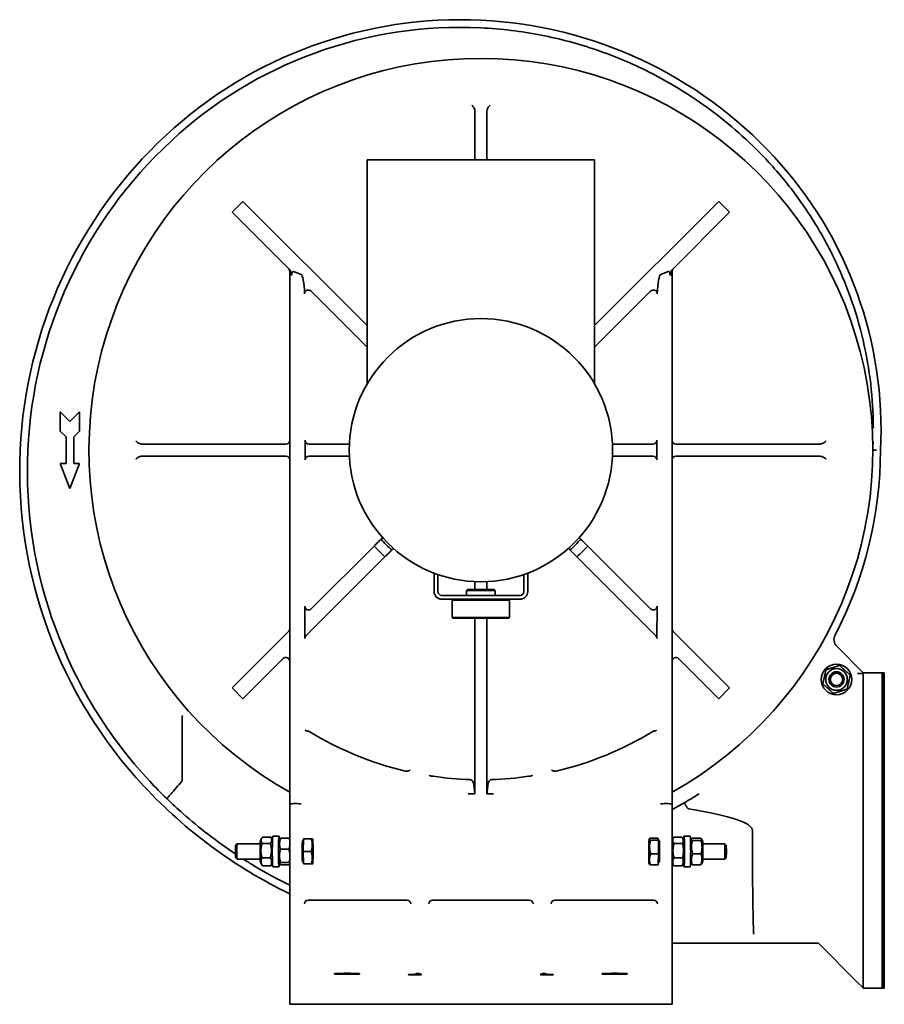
# Model space of a CAD drawing. Header units: millimetres. Extents: x 194 to 646, y 39 to 555.
import ezdxf

# ---------------------------------------------------------------- set-up
doc = ezdxf.new("R2010")
doc.units = ezdxf.units.MM
doc.header["$LTSCALE"] = 2
doc.layers.add('Krawędzie widoczne(ISO)', color=7, linetype='Continuous', lineweight=35, true_color=0x262659)

msp = doc.modelspace()

# ---------------------------------------------------------------- linework, layer by layer
at = {"layer": 'Krawędzie widoczne(ISO)'}
for p, q in [((432, 481.37), (432, 506.21)), ((438.24, 506.21), (438.24, 481.37)), ((375.64, 481.37), (494.6, 481.37)), ((375.64, 364.04), (375.64, 481.37)), ((494.6, 364.04), (494.6, 481.37)), ((305.01, 453.82), (310.67, 459.48)), ((375.64, 394.51), (310.67, 459.48)), ((559.57, 459.48), (494.6, 394.51)), ((559.57, 459.48), (565.23, 453.82)), ((305.01, 453.82), (334.94, 423.9)), ((535.31, 423.9), (565.23, 453.82)), ((335.12, 422.89), (335.12, 144.18)), ((337.12, 422.93), (341.08, 421.35)), ((533.12, 422.93), (529.16, 421.35)), ((535.12, 144.18), (535.12, 422.89)), ((346.35, 412.49), (375.64, 383.2)), ((494.6, 383.2), (523.9, 412.49)), ((215.12, 349.37), (220.12, 344.37)), ((215.12, 339.37), (215.12, 349.37)), ((220.12, 344.37), (225.12, 349.37)), ((225.12, 349.37), (225.12, 339.37)), ((218.12, 336.37), (215.12, 339.37)), ((218.12, 322.37), (218.12, 336.37)), ((225.12, 339.37), (222.12, 336.37)), ((222.12, 336.37), (222.12, 322.37)), ((258.28, 332.49), (333.12, 332.49)), ((343.15, 334.51), (343.15, 324.23)), ((345.14, 332.49), (366.34, 332.49)), ((503.9, 332.49), (525.11, 332.49)), ((527.1, 324.23), (527.1, 334.51)), ((537.12, 332.49), (611.96, 332.49)), ((333.12, 326.25), (258.28, 326.25)), ((366.34, 326.25), (345.14, 326.25)), ((525.11, 326.25), (503.9, 326.25)), ((611.96, 326.25), (537.12, 326.25)), ((642.12, 329.32), (640.12, 329.37)), ((215.12, 322.37), (218.12, 322.37)), ((220.12, 309.37), (215.12, 322.37)), ((225.12, 322.37), (220.12, 309.37)), ((222.12, 322.37), (225.12, 322.37)), ((382.88, 282.78), (383.69, 283.6)), ((486.55, 283.6), (487.37, 282.78)), ((379.28, 279.18), (346.4, 246.31)), ((523.84, 246.31), (490.97, 279.18)), ((343.61, 232.2), (384.93, 273.53)), ((389.35, 277.94), (388.53, 277.13)), ((481.71, 277.13), (480.9, 277.94)), ((485.31, 273.53), (526.64, 232.2)), ((410.62, 265.03), (410.62, 255.37)), ((412.62, 264.3), (412.62, 255.37)), ((457.62, 264.3), (457.62, 255.37)), ((459.62, 255.37), (459.62, 265.03)), ((432, 256.37), (432, 260.59)), ((438.24, 260.59), (438.24, 256.37)), ((455.62, 253.37), (414.62, 253.37)), ((428.12, 256.37), (427.62, 255.87)), ((442.62, 255.87), (427.62, 255.87)), ((427.62, 253.37), (427.62, 255.87)), ((428.12, 256.37), (442.12, 256.37)), ((442.12, 256.37), (442.62, 255.87)), ((442.62, 253.37), (442.62, 255.87)), ((342.99, 247.72), (343.02, 230.79)), ((414.62, 251.37), (455.62, 251.37)), ((420.62, 251.37), (420.12, 250.87)), ((450.12, 250.87), (420.12, 250.87)), ((420.12, 241.87), (420.12, 250.87)), ((449.62, 251.37), (450.12, 250.87)), ((450.12, 241.87), (450.12, 250.87)), ((527.22, 230.79), (527.25, 247.72)), ((420.12, 241.87), (450.12, 241.87)), ((420.62, 241.37), (420.12, 241.87)), ((449.62, 241.37), (420.62, 241.37)), ((432, 149.45), (432, 241.37)), ((438.24, 241.37), (438.24, 149.45)), ((449.62, 241.37), (450.12, 241.87)), ((334.54, 234.44), (305.01, 204.92)), ((565.23, 204.92), (535.71, 234.44)), ((621.26, 226.74), (635.12, 212.87)), ((310.67, 199.26), (331.71, 220.3)), ((538.54, 220.3), (559.57, 199.26)), ((635.12, 212.57), (632.12, 212.57)), ((635.12, 212.87), (635.12, 212.57)), ((635.12, 212.87), (645.02, 212.87)), ((635.12, 212.26), (635.12, 48.48)), ((645.02, 47.87), (645.02, 212.87)), ((645.12, 212.77), (645.02, 212.87)), ((645.12, 47.87), (645.12, 212.87)), ((646.12, 212.87), (645.12, 212.87)), ((646.12, 47.87), (646.12, 212.87)), ((310.67, 199.26), (305.01, 204.92)), ((565.23, 204.92), (559.57, 199.26)), ((278.92, 190.04), (278.92, 190.05)), ((278.92, 190.04), (278.92, 156.57)), ((337.12, 144.37), (339.19, 144.37)), ((339.19, 144.37), (339.19, 144.37)), ((531.05, 144.37), (531.05, 144.37)), ((531.05, 144.37), (533.12, 144.37)), ((335.12, 144.18), (335.12, 64.9)), ((535.12, 64.9), (535.12, 144.18)), ((319.77, 125.01), (320.57, 126.4)), ((320.87, 126.86), (325.23, 126.86)), ((326.09, 125.35), (325.25, 126.82)), ((326.28, 127.37), (329.48, 127.37)), ((329.46, 125.01), (330.04, 126.02)), ((330.45, 126.38), (334.81, 126.38)), ((342.27, 125.07), (341.82, 125.07)), ((342.16, 119.39), (342.29, 125.88)), ((342.29, 125.88), (346.41, 125.88)), ((347.13, 125.86), (347.12, 125.87)), ((523.11, 125.86), (523.2, 126.02)), ((527.73, 126.38), (523.61, 126.38)), ((527.99, 125.21), (523.87, 125.21)), ((527.73, 126.38), (527.99, 125.21)), ((527.99, 125.21), (528.08, 118.2)), ((527.99, 125.07), (528.42, 125.07)), ((535.12, 125.48), (535.92, 126.86)), ((535.92, 126.86), (540.27, 126.86)), ((541.37, 125.01), (540.56, 126.42)), ((541.36, 127.37), (544.56, 127.37)), ((544.74, 125.35), (545.13, 126.03)), ((545.54, 126.4), (549.89, 126.4)), ((545.79, 125.16), (550.15, 125.16)), ((551.06, 125.01), (550.56, 125.9)), ((306.84, 122.6), (307.6, 123.37)), ((319.64, 123.37), (307.61, 123.37)), ((320.64, 123.57), (324.99, 123.57)), ((330.29, 120.54), (334.64, 120.54)), ((342.29, 112.88), (342.16, 119.39)), ((342.16, 119.39), (346.28, 119.39)), ((536.15, 123.51), (540.51, 123.51)), ((551.19, 123.37), (562.64, 123.37)), ((563.41, 122.6), (562.64, 123.37)), ((306.84, 116.14), (307.6, 115.37)), ((319.64, 115.37), (307.61, 115.37)), ((319.77, 113.73), (320.81, 111.92)), ((320.62, 116.08), (324.97, 116.08)), ((326.09, 113.39), (325.49, 112.35)), ((329.46, 113.73), (329.97, 112.85)), ((330.38, 113.54), (334.74, 113.54)), ((342.27, 113.67), (341.82, 113.67)), ((528.08, 118.2), (523.97, 118.2)), ((528.08, 118.2), (527.92, 112.36)), ((527.95, 113.67), (528.42, 113.67)), ((536.17, 116.01), (540.52, 116.01)), ((541.37, 113.73), (540.31, 111.88)), ((544.74, 113.39), (545.05, 112.85)), ((545.89, 118.13), (550.24, 118.13)), ((551.06, 113.73), (550.48, 112.71)), ((551.19, 115.37), (562.64, 115.37)), ((563.41, 116.14), (562.64, 115.37)), ((320.83, 111.88), (325.19, 111.88)), ((326.28, 111.37), (329.48, 111.37)), ((330.64, 112.36), (335, 112.36)), ((342.29, 112.88), (346.41, 112.88)), ((342.55, 112.86), (342.29, 112.88)), ((342.55, 112.86), (346.67, 112.86)), ((347.13, 112.88), (347.12, 112.87)), ((523.11, 112.88), (523.13, 112.85)), ((527.92, 112.36), (523.8, 112.36)), ((535.12, 113.26), (535.67, 112.32)), ((535.95, 111.88), (540.3, 111.88)), ((541.36, 111.37), (544.56, 111.37)), ((545.72, 112.34), (550.07, 112.34)), ((396.38, 93.87), (344.87, 93.87)), ((460.38, 93.87), (409.87, 93.87)), ((525.38, 93.87), (473.87, 93.87)), ((611.62, 71.37), (535.12, 71.37)), ((632.12, 50.87), (611.62, 71.37)), ((335.12, 64.9), (335.12, 52.9)), ((535.12, 52.9), (535.12, 64.9)), ((335.12, 52.9), (335.12, 52.55)), ((335.12, 52.55), (335.12, 39.37)), ((358.62, 55.18), (358.62, 55.48)), ((371.62, 55.48), (371.62, 55.18)), ((498.62, 55.18), (498.62, 55.48)), ((511.62, 55.48), (511.62, 55.18)), ((535.12, 52.55), (535.12, 52.9)), ((535.12, 39.37), (535.12, 52.55)), ((634.69, 48.3), (632.12, 50.87)), ((634.69, 48.3), (634.82, 48.17)), ((634.82, 48.17), (635.12, 48.17)), ((635.12, 47.87), (634.82, 48.17)), ((635.12, 48.17), (635.12, 47.87)), ((635.12, 47.87), (645.02, 47.87)), ((645.12, 47.97), (645.02, 47.87)), ((646.12, 47.87), (645.12, 47.87)), ((345.12, 39.37), (335.12, 39.37)), ((525.12, 39.37), (345.12, 39.37)), ((535.12, 39.37), (525.12, 39.37))]:
    msp.add_line(p, q, dxfattribs=at)
for centre, radius in [((435.12, 329.37), 68.85), ((621.12, 209.37), 8), ((621.12, 209.37), 5.65), ((621.12, 209.37), 4), ((621.12, 209.37), 4), ((621.12, 209.37), 3.23)]:
    msp.add_circle(centre, radius, dxfattribs=at)
for centre, radius, start, end in [((424.41, 328.27), 226.36, 87.238, 132.8468), ((424.56, 331.43), 223.19, 42.6658, 87.238), ((424.41, 328.27), 222.36, 87.238, 132.8468), ((435.12, 329.37), 205, 299.1964, 240.8036), ((433.27, 318.72), 239.38, 132.8468, 177.4066), ((433.27, 318.72), 235.38, 132.8468, 177.4066), ((433.88, 340.02), 210.52, 357.0713, 42.6658), ((333.12, 422.89), 2, 0, 45), ((537.12, 422.89), 2, 135, 180), ((436.08, 318.59), 242.2, 177.4066, 223.0042), ((436.08, 318.59), 238.2, 177.4066, 223.0042), ((435.12, 329.37), 209, 332.4137, 359.9717), ((414.62, 255.37), 4, 180, 270), ((414.62, 255.37), 2, 180, 270), ((455.62, 255.37), 4, 270, 0), ((455.62, 255.37), 2, 270, 0), ((333.12, 235.86), 2, 315, 0), ((537.12, 235.86), 2, 180, 225), ((624.79, 230.27), 5, 152.4137, 225), ((333.12, 218.89), 2, 0, 135), ((537.12, 218.89), 2, 45, 180), ((435.12, 329.37), 172.5, 238.6022, 256.798), ((435.12, 329.37), 172.5, 283.202, 301.3978), ((447.63, 329.37), 254, 223.0042, 225.9333), ((435.12, 329.37), 172.5, 261.711, 268.1136), ((435.12, 329.37), 172.5, 271.8864, 278.289), ((447.63, 329.37), 258, 223.0042, 244.1456), ((435.12, 329.37), 179.95, 267.8871, 268.123), ((435.12, 329.37), 179.95, 268.123, 269.0071), ((435.12, 329.37), 179.95, 270.9929, 271.877), ((435.12, 329.37), 179.95, 271.877, 272.1129), ((435.12, 329.37), 213, 298.0008, 299.9355)]:
    msp.add_arc(centre, radius, start, end, dxfattribs=at)
for centre, major_axis, ratio, start_param, end_param in [((337.12, 408.37), (-0.11, 14.58), 0.136958, 6.22758, 6.82823), ((533.12, 408.37), (0.11, 14.58), 0.136958, 5.73814, 6.33879), ((340.98, 406.83), (-0.01, 14.54), 0.137321, 5.01224, 6.228508), ((529.26, 406.83), (0.01, 14.54), 0.137321, 0.054677, 1.270944), ((333.12, 334.52), (0, -2.03), 0.984808, 0, 1.570796), ((345.15, 334.52), (-0.39, -1.99), 0.984226, 4.910957, 6.475693), ((525.1, 334.52), (0.39, -1.99), 0.984226, 6.090678, 7.655414), ((537.12, 334.52), (0, -2.03), 0.984808, 4.712389, 6.283185), ((333.12, 324.22), (0, 2.03), 0.984808, 4.712389, 6.283185), ((345.15, 324.22), (-0.39, 1.99), 0.984226, 6.090678, 7.655414), ((525.1, 324.22), (0.39, 1.99), 0.984226, 4.910957, 6.475693), ((537.12, 324.22), (0, 2.03), 0.984808, 0, 1.570796), ((344.99, 247.72), (1.41, -1.41), 0.997342, 3.9276, 6.283185), ((525.26, 247.72), (1.41, 1.41), 0.997342, 3.141593, 5.497178), ((345.02, 230.78), (1.41, -1.41), 0.997342, 3.141593, 3.9276), ((525.22, 230.78), (1.41, 1.41), 0.997342, 5.497178, 6.283185), ((337.12, 144.18), (-2, 0), 0.096896, 4.712389, 6.283185), ((339.19, 144.18), (2, -0.01), 0.096894, 0.035238, 1.571127), ((531.05, 144.18), (-2, -0.01), 0.096894, 4.712058, 6.247948), ((533.12, 144.18), (2, 0), 0.096896, 0, 1.570796), ((-984.88, 130.37), (1562, 0), 0.035211, 0, 0.206747), ((319.78, 119.37), (0, -5.65), 0.034899, 3.202114, 6.222664), ((326.28, 119.37), (0, -8), 0.034899, 3.141593, 6.283185), ((329.48, 119.37), (0, -8), 0.034899, 2.415505, 7.009273), ((329.48, 119.37), (0, -5.65), 0.034899, 3.202114, 6.222664), ((341.82, 119.37), (0, -5.7), 0.034899, 3.141593, 6.283185), ((347.12, 119.37), (0, 6.5), 0.034899, 6.280349, 7.327547), ((347.12, 119.37), (0, 6.5), 0.034899, 5.233151, 6.280349), ((523.13, 119.37), (0, 6.5), 0.034899, 6.126388, 7.173586), ((523.13, 119.37), (0, 6.5), 0.034899, 5.07919, 6.126388), ((528.42, 119.37), (0, 5.7), 0.034899, 3.141593, 6.283185), ((541.36, 119.37), (0, 8), 0.034899, 2.415505, 7.009273), ((541.36, 119.37), (0, 5.65), 0.034899, 3.202114, 6.222664), ((544.56, 119.37), (0, -8), 0.034899, 0, 3.141593), ((551.05, 119.37), (0, 5.65), 0.034899, 3.202114, 6.222664), ((306.84, 119.37), (0, 3.23), 0.034899, 0.034923, 3.106669), ((307.61, 119.37), (0, -4), 0.034899, 3.141593, 6.283185), ((347.12, 119.37), (0, -6.5), 0.034899, 4.185954, 5.233151), ((347.12, 119.37), (0, 6.5), 0.034899, 4.185954, 5.233151), ((523.13, 119.37), (0, -6.5), 0.034899, 4.031993, 5.07919), ((523.13, 119.37), (0, 6.5), 0.034899, 4.031993, 5.07919), ((562.64, 119.37), (0, 4), 0.034899, 3.141593, 6.283185), ((563.4, 119.37), (0, -3.23), 0.034899, 0.034923, 3.106669), ((347.12, 119.37), (0, -6.5), 0.034899, 5.233151, 6.280349), ((347.12, 119.37), (0, -6.5), 0.034899, 6.280349, 7.327547), ((523.13, 119.37), (0, -6.5), 0.034899, 5.07919, 6.126388), ((523.13, 119.37), (0, -6.5), 0.034899, 6.126388, 7.173586), ((344.8, 91.89), (1.6, 1.25), 0.964653, 0.92522, 2.46111), ((344.87, 91.87), (-1.94, 0.49), 0.999353, 4.95743, 4.992032), ((396.37, 91.87), (1.94, 0.49), 0.999353, 1.291153, 1.325755), ((396.44, 91.89), (1.6, -1.25), 0.964653, 0.680483, 2.216373), ((409.8, 91.89), (1.6, 1.25), 0.964653, 0.92522, 2.46111), ((409.87, 91.87), (-1.94, 0.49), 0.999353, 4.95743, 4.992032), ((460.37, 91.87), (1.94, 0.49), 0.999353, 1.291153, 1.325755), ((460.44, 91.89), (1.6, -1.25), 0.964653, 0.680483, 2.216373), ((473.8, 91.89), (1.6, 1.25), 0.964653, 0.92522, 2.46111), ((473.87, 91.87), (-1.94, 0.49), 0.999353, 4.95743, 4.992032), ((525.37, 91.87), (1.94, 0.49), 0.999353, 1.291153, 1.325755), ((525.44, 91.89), (-1.6, 1.25), 0.964653, 3.822076, 5.357965), ((365.12, 55.48), (6.5, 0), 0.017455, 0, 3.141593), ((365.12, 55.18), (-6.5, 0), 0.017455, 0, 3.141593), ((400.62, 54.9), (-3.5, 0), 0.017455, 4.935839, 9.460071), ((469.62, 54.9), (-3.5, 0), 0.017455, 6.247893, 10.772114), ((505.12, 55.48), (6.5, 0), 0.017455, 0, 3.141593), ((505.12, 55.18), (-6.5, 0), 0.017455, 0, 3.141593)]:
    msp.add_ellipse(centre, major_axis=major_axis, ratio=ratio, start_param=start_param, end_param=end_param, dxfattribs=at)
for points in [[(435.12, 550.37), (445.73, 549.86), (456.29, 548.58), (466.71, 546.53)], [(410.25, 158.67), (410.2, 158.68), (410.15, 158.68), (410.1, 158.69)], [(460.14, 158.69), (460.09, 158.68), (460.04, 158.68), (459.99, 158.67)], [(431.97, 149.71), (431.98, 149.62), (431.99, 149.53), (432, 149.45)], [(438.24, 149.45), (438.25, 149.53), (438.27, 149.62), (438.28, 149.71)], [(541.41, 144.79), (544.07, 146.32), (546.68, 147.9), (549.24, 149.52)], [(404.07, 54.94), (404.03, 54.98), (403.95, 55.03), (403.85, 55.07)]]:
    msp.add_open_spline(points, degree=3, dxfattribs=at)
for points, knots in [([(466.71, 546.53), (476.52, 544.61), (495.87, 539.42), (526.55, 526.5), (557.48, 507.21), (576.92, 489.55), (585.74, 479.98)], [57.259501, 57.259501, 57.259501, 57.259501, 60.087563, 62.915626, 66.686376, 70.457126, 70.457126, 70.457126, 70.457126]), ([(431.51, 508.42), (431.36, 508.7), (431.17, 508.96), (430.77, 509.45), (430.56, 509.68), (430.33, 509.91), (430.33, 509.91), (430.33, 509.91)], [0.0000215, 0.0000215, 0.0000215, 0.0000215, 0.095317, 0.095317, 0.1906797, 0.1906797, 0.1912565, 0.1912565, 0.1912565, 0.1912565]), ([(432, 506.21), (432, 506.62), (431.96, 507.03), (431.79, 507.8), (431.67, 508.14), (431.51, 508.42)], [0, 0, 0, 0, 0.1214614, 0.1214614, 0.2371929, 0.2371929, 0.2371929, 0.2371929]), ([(438.73, 508.42), (438.58, 508.14), (438.45, 507.8), (438.28, 507.03), (438.24, 506.62), (438.24, 506.21)], [0.0000266, 0.0000266, 0.0000266, 0.0000266, 0.0964042, 0.0964042, 0.1975534, 0.1975534, 0.1975534, 0.1975534]), ([(439.92, 509.91), (439.92, 509.91), (439.92, 509.91), (439.69, 509.68), (439.47, 509.45), (439.07, 508.96), (438.89, 508.7), (438.73, 508.42)], [-0.0005884, -0.0005884, -0.0005884, -0.0005884, 0, 0, 0.0972901, 0.0972901, 0.1945115, 0.1945115, 0.1945115, 0.1945115]), ([(585.74, 479.98), (591.17, 474.08), (601.32, 461.7), (614.18, 441.65), (624.59, 420.42), (632.47, 398.29), (637.77, 375.52), (640.01, 356.3), (640.38, 344.74), (640.39, 340.93)], [70.457126, 70.457126, 70.457126, 70.457126, 72.778702, 75.100278, 77.421854, 79.74343, 82.065006, 84.386582, 85.532846, 85.532846, 85.532846, 85.532846]), ([(335.99, 420.83), (336.05, 421.08), (336.04, 421.36), (335.97, 421.9), (335.91, 422.16), (335.71, 422.78), (335.53, 423.14), (335.19, 423.62), (335.07, 423.76), (334.94, 423.9)], [0, 0, 0, 0, 0.0755059, 0.0755059, 0.1440841, 0.1440841, 0.2475423, 0.2475423, 0.2983457, 0.2983457, 0.2983457, 0.2983457]), ([(535.31, 423.9), (535.18, 423.78), (535.07, 423.64), (534.74, 423.18), (534.56, 422.83), (534.35, 422.2), (534.28, 421.93), (534.2, 421.38), (534.2, 421.08), (534.25, 420.83)], [0, 0, 0, 0, 0.0527045, 0.0527045, 0.1702533, 0.1702533, 0.2505443, 0.2505443, 0.3389485, 0.3389485, 0.3389485, 0.3389485]), ([(346.35, 412.49), (346.2, 412.64), (346.02, 412.77), (345.65, 412.96), (345.45, 413.03), (344.91, 413.14), (344.61, 413.12), (344.19, 413.05), (343.94, 412.98), (343.62, 412.79), (343.55, 412.73), (343.44, 412.64), (343.4, 412.59), (343.3, 412.49), (343.26, 412.43), (343.12, 412.23), (343.05, 412.09), (342.92, 411.69), (342.88, 411.41), (342.89, 411.13)], [0, 0, 0, 0, 0.0644057, 0.0644057, 0.1264683, 0.1264683, 0.2299594, 0.2299594, 0.3289581, 0.3289581, 0.3593399, 0.3593399, 0.3821168, 0.3821168, 0.4081392, 0.4081392, 0.465919, 0.465919, 0.5581795, 0.5581795, 0.5581795, 0.5581795]), ([(527.35, 411.13), (527.36, 411.3), (527.35, 411.48), (527.28, 411.81), (527.23, 411.98), (527.11, 412.23), (527.06, 412.33), (526.95, 412.48), (526.91, 412.53), (526.82, 412.62), (526.77, 412.67), (526.63, 412.78), (526.55, 412.83), (526.33, 412.95), (526.19, 413), (525.76, 413.12), (525.47, 413.13), (525.05, 413.09), (524.79, 413.04), (524.28, 412.81), (524.07, 412.67), (523.9, 412.49)], [0.0009564, 0.0009564, 0.0009564, 0.0009564, 0.0526061, 0.0526061, 0.1034889, 0.1034889, 0.1380413, 0.1380413, 0.1578725, 0.1578725, 0.1776511, 0.1776511, 0.2091677, 0.2091677, 0.2525092, 0.2525092, 0.3450127, 0.3450127, 0.4183166, 0.4183166, 0.4768291, 0.4768291, 0.4768291, 0.4768291]), ([(254.58, 334.17), (254.58, 334.17), (254.58, 334.16), (254.81, 333.93), (255.04, 333.72), (255.53, 333.32), (255.8, 333.14), (256.07, 332.98)], [-0.0005885, -0.0005885, -0.0005885, -0.0005885, 0, 0, 0.0972906, 0.0972906, 0.1945129, 0.1945129, 0.1945129, 0.1945129]), ([(256.07, 332.98), (256.36, 332.83), (256.69, 332.7), (257.46, 332.53), (257.87, 332.49), (258.28, 332.49)], [0.0000262, 0.0000262, 0.0000262, 0.0000262, 0.0964034, 0.0964034, 0.197552, 0.197552, 0.197552, 0.197552]), ([(611.96, 332.49), (612.37, 332.49), (612.78, 332.53), (613.55, 332.7), (613.89, 332.83), (614.17, 332.98)], [0, 0, 0, 0, 0.1214614, 0.1214614, 0.2371929, 0.2371929, 0.2371929, 0.2371929]), ([(614.17, 332.98), (614.45, 333.14), (614.71, 333.32), (615.2, 333.72), (615.43, 333.93), (615.66, 334.16), (615.66, 334.17), (615.66, 334.17)], [0.0000215, 0.0000215, 0.0000215, 0.0000215, 0.095317, 0.095317, 0.1906797, 0.1906797, 0.1912565, 0.1912565, 0.1912565, 0.1912565]), ([(640.3, 333.69), (640.3, 333.64), (640.29, 333.31), (640.28, 332.98), (640.27, 332.69)], [86.25967338, 86.25967338, 86.25967338, 86.25967338, 86.27286247, 86.35937035, 86.35937035, 86.35937035, 86.35937035]), ([(256.07, 325.76), (255.8, 325.61), (255.53, 325.42), (255.04, 325.02), (254.81, 324.81), (254.58, 324.58), (254.58, 324.58), (254.58, 324.57)], [0.0000211, 0.0000211, 0.0000211, 0.0000211, 0.095317, 0.095317, 0.1906797, 0.1906797, 0.1912565, 0.1912565, 0.1912565, 0.1912565]), ([(258.28, 326.25), (257.87, 326.25), (257.46, 326.21), (256.69, 326.04), (256.36, 325.92), (256.07, 325.76)], [0, 0, 0, 0, 0.1214612, 0.1214612, 0.2371929, 0.2371929, 0.2371929, 0.2371929]), ([(614.17, 325.76), (613.89, 325.92), (613.55, 326.04), (612.78, 326.21), (612.37, 326.25), (611.96, 326.25)], [0.0000266, 0.0000266, 0.0000266, 0.0000266, 0.0964042, 0.0964042, 0.1975534, 0.1975534, 0.1975534, 0.1975534]), ([(615.66, 324.57), (615.66, 324.58), (615.66, 324.58), (615.43, 324.81), (615.2, 325.02), (614.71, 325.42), (614.45, 325.61), (614.17, 325.76)], [-0.0005885, -0.0005885, -0.0005885, -0.0005885, 0, 0, 0.0972908, 0.0972908, 0.194513, 0.194513, 0.194513, 0.194513]), ([(640.12, 329.37), (640.12, 329.37), (640.12, 329.37), (640.12, 329.37), (640.12, 329.38), (640.12, 329.39), (640.12, 329.39), (640.12, 329.39)], [-3.471079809, -3.471079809, -3.471079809, -3.471079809, -3.470368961, -3.470368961, -3.467017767, -3.467017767, -3.465825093, -3.465825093, -3.465825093, -3.465825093]), ([(382.88, 282.78), (382.28, 282.18), (381.68, 281.58), (381.08, 280.98), (380.48, 280.38), (379.88, 279.78), (379.28, 279.18)], [0, 0, 0, 0, 0.3463301, 0.3463301, 0.3463301, 0.6927127, 0.6927127, 0.6927127, 0.6927127]), ([(379.28, 279.18), (380.17, 278.19), (381.09, 277.22), (382.97, 275.34), (383.94, 274.42), (384.93, 273.53)], [0, 0, 0, 0, 0.4001909, 0.4001909, 0.8003818, 0.8003818, 0.8003818, 0.8003818]), ([(388.53, 277.13), (387.54, 278.01), (386.57, 278.93), (384.68, 280.82), (383.76, 281.79), (382.88, 282.78)], [-0.8004901, -0.8004901, -0.8004901, -0.8004901, -0.4002451, -0.4002451, 0, 0, 0, 0]), ([(487.37, 282.78), (486.48, 281.79), (485.56, 280.82), (483.68, 278.93), (482.71, 278.01), (481.71, 277.13)], [-0.8004901, -0.8004901, -0.8004901, -0.8004901, -0.4002451, -0.4002451, 0, 0, 0, 0]), ([(485.31, 273.53), (486.3, 274.42), (487.27, 275.34), (489.16, 277.22), (490.08, 278.19), (490.97, 279.18)], [0.000001, 0.000001, 0.000001, 0.000001, 0.4001919, 0.4001919, 0.8003828, 0.8003828, 0.8003828, 0.8003828]), ([(490.97, 279.18), (490.37, 279.78), (489.77, 280.38), (489.17, 280.98), (488.57, 281.58), (487.97, 282.18), (487.37, 282.78)], [0, 0, 0, 0, 0.3463182, 0.3463182, 0.3463182, 0.692691, 0.692691, 0.692691, 0.692691]), ([(384.93, 273.53), (385.53, 274.13), (386.13, 274.73), (386.73, 275.33), (387.33, 275.93), (387.93, 276.53), (388.53, 277.13)], [0, 0, 0, 0, 0.3463182, 0.3463182, 0.3463182, 0.692691, 0.692691, 0.692691, 0.692691]), ([(481.71, 277.13), (482.31, 276.53), (482.91, 275.93), (483.51, 275.33), (484.11, 274.73), (484.71, 274.13), (485.31, 273.53)], [0, 0, 0, 0, 0.3463301, 0.3463301, 0.3463301, 0.6927127, 0.6927127, 0.6927127, 0.6927127]), ([(632.12, 212.57), (632.5, 212.57), (632.9, 212.57), (633.64, 212.54), (633.98, 212.52), (634.51, 212.47), (634.74, 212.43), (635.05, 212.35), (635.12, 212.31), (635.12, 212.26)], [0, 0, 0, 0, 0.1129535, 0.1129535, 0.225907, 0.225907, 0.3396105, 0.3396105, 0.453314, 0.453314, 0.453314, 0.453314]), ([(278.99, 190.43), (278.99, 190.43), (278.99, 190.43), (278.97, 190.39), (278.95, 190.32), (278.93, 190.18), (278.92, 190.12), (278.92, 190.05)], [-0.00009111, -0.00009111, -0.00009111, -0.00009111, 0, 0, 0.01449001, 0.01449001, 0.0262262, 0.0262262, 0.0262262, 0.0262262]), ([(343.25, 182.84), (343.25, 182.84), (343.25, 182.84), (343.26, 182.79), (343.3, 182.73), (343.44, 182.62), (343.54, 182.57), (343.8, 182.49), (343.95, 182.45), (344.29, 182.38), (344.48, 182.35), (344.68, 182.33)], [-0.2553345, -0.2553345, -0.2553345, -0.2553345, -0.2546283, -0.2546283, -0.1901212, -0.1901212, -0.1262017, -0.1262017, -0.0628021, -0.0628021, 0, 0, 0, 0]), ([(345.25, 182.13), (345.14, 182.2), (345.03, 182.25), (344.83, 182.31), (344.76, 182.33), (344.68, 182.33)], [1.74388367, 1.74388367, 1.74388367, 1.74388367, 1.78351565, 1.78351565, 1.80604218, 1.80604218, 1.80604218, 1.80604218]), ([(525.56, 182.33), (525.49, 182.33), (525.41, 182.31), (525.21, 182.25), (525.1, 182.2), (524.99, 182.13)], [0.13284833, 0.13284833, 0.13284833, 0.13284833, 0.15537485, 0.15537485, 0.19500683, 0.19500683, 0.19500683, 0.19500683]), ([(526.99, 182.84), (526.99, 182.84), (526.99, 182.84), (526.98, 182.79), (526.94, 182.73), (526.8, 182.62), (526.7, 182.57), (526.45, 182.49), (526.29, 182.45), (525.95, 182.38), (525.76, 182.35), (525.56, 182.33)], [-0.0007023, -0.0007023, -0.0007023, -0.0007023, 0, 0, 0.0641507, 0.0641507, 0.1277172, 0.1277172, 0.1907665, 0.1907665, 0.2532217, 0.2532217, 0.2532217, 0.2532217]), ([(395.73, 161.43), (395.77, 161.42), (395.81, 161.41), (395.9, 161.4), (395.95, 161.4), (395.99, 161.4)], [0, 0, 0, 0, 0.01345783, 0.01345783, 0.02675433, 0.02675433, 0.02675433, 0.02675433]), ([(395.99, 161.4), (396.25, 161.41), (396.5, 161.43), (396.98, 161.49), (397.2, 161.53), (397.62, 161.65), (397.75, 161.73), (397.92, 161.85), (397.98, 161.92), (397.99, 161.99), (397.99, 161.99), (397.99, 161.99)], [-0.2102639, -0.2102639, -0.2102639, -0.2102639, -0.1710425, -0.1710425, -0.1317554, -0.1317554, -0.0801159, -0.0801159, 0, 0, 0.0007214, 0.0007214, 0.0007214, 0.0007214]), ([(472.25, 161.99), (472.25, 161.99), (472.25, 161.99), (472.26, 161.92), (472.32, 161.85), (472.5, 161.73), (472.62, 161.65), (473.05, 161.53), (473.26, 161.49), (473.74, 161.43), (474, 161.41), (474.25, 161.4)], [-0.4168807, -0.4168807, -0.4168807, -0.4168807, -0.4154559, -0.4154559, -0.2572169, -0.2572169, -0.1552224, -0.1552224, -0.0776255, -0.0776255, -0.0001584, -0.0001584, -0.0001584, -0.0001584]), ([(474.25, 161.4), (474.3, 161.4), (474.34, 161.4), (474.43, 161.41), (474.47, 161.42), (474.52, 161.43)], [0.00015432, 0.00015432, 0.00015432, 0.00015432, 0.01345038, 0.01345038, 0.02690776, 0.02690776, 0.02690776, 0.02690776]), ([(278.83, 156.26), (277.76, 155), (276.68, 153.78), (275.69, 152.63), (274.69, 151.48), (273.78, 150.44), (273.04, 149.57), (272.33, 148.73), (271.77, 148.07), (271.42, 147.6), (271.08, 147.16), (270.93, 146.91), (270.98, 146.87), (270.98, 146.86), (270.98, 146.86), (270.98, 146.86)], [0, 0, 0, 0, 0.496559, 0.496559, 0.496559, 0.997993, 0.997993, 0.997993, 1.480056, 1.480056, 1.480056, 1.940102, 1.940102, 1.940102, 1.9429, 1.9429, 1.9429, 1.9429]), ([(278.92, 156.57), (278.92, 156.53), (278.92, 156.49), (278.9, 156.41), (278.89, 156.38), (278.87, 156.32), (278.85, 156.29), (278.83, 156.26)], [-2.62642465, -2.62642465, -2.62642465, -2.62642465, -2.59665953, -2.59665953, -2.5705347, -2.5705347, -2.54710236, -2.54710236, -2.54710236, -2.54710236]), ([(408.25, 159.28), (408.25, 159.28), (408.25, 159.28), (408.26, 159.22), (408.32, 159.14), (408.48, 159.02), (408.6, 158.95), (408.98, 158.83), (409.18, 158.79), (409.62, 158.72), (409.86, 158.69), (410.1, 158.69)], [-0.3770594, -0.3770594, -0.3770594, -0.3770594, -0.3758067, -0.3758067, -0.2422921, -0.2422921, -0.1477323, -0.1477323, -0.0734916, -0.0734916, 0, 0, 0, 0]), ([(431.41, 154.43), (431.39, 154.64), (431.35, 154.84), (431.18, 155.46), (431.01, 155.86), (430.62, 156.37), (430.45, 156.55), (430.14, 156.76), (430.02, 156.82), (429.79, 156.91), (429.67, 156.94), (429.51, 156.96), (429.48, 156.96), (429.44, 156.96)], [0.0714943, 0.0714943, 0.0714943, 0.0714943, 0.1411443, 0.1411443, 0.2822885, 0.2822885, 0.3584898, 0.3584898, 0.3965905, 0.3965905, 0.4346912, 0.4346912, 0.4444138, 0.4444138, 0.4444138, 0.4444138]), ([(440.8, 156.96), (440.77, 156.96), (440.74, 156.96), (440.58, 156.94), (440.45, 156.91), (440.22, 156.82), (440.11, 156.76), (439.8, 156.55), (439.62, 156.37), (439.24, 155.86), (439.06, 155.46), (438.89, 154.84), (438.85, 154.64), (438.83, 154.43)], [1.2777579, 1.2777579, 1.2777579, 1.2777579, 1.2874805, 1.2874805, 1.3255812, 1.3255812, 1.3636819, 1.3636819, 1.4398832, 1.4398832, 1.5810274, 1.5810274, 1.6506774, 1.6506774, 1.6506774, 1.6506774]), ([(460.14, 158.69), (460.38, 158.69), (460.62, 158.72), (461.06, 158.79), (461.26, 158.83), (461.65, 158.95), (461.76, 159.02), (461.93, 159.14), (461.98, 159.22), (461.99, 159.28), (461.99, 159.28), (461.99, 159.28)], [-0.2137876, -0.2137876, -0.2137876, -0.2137876, -0.17198, -0.17198, -0.1297462, -0.1297462, -0.0759534, -0.0759534, 0, 0, 0.0007126, 0.0007126, 0.0007126, 0.0007126]), ([(306.74, 118.03), (297.08, 124.47), (284.91, 133.84), (273.66, 144.27), (270.98, 146.86)], [28.585315, 28.585315, 28.585315, 28.585315, 31.896746, 32.957851, 32.957851, 32.957851, 32.957851]), ([(541.41, 144.79), (541.42, 144.79), (541.43, 144.79), (541.44, 144.78), (541.45, 144.77), (541.46, 144.76), (541.48, 144.74), (541.49, 144.72), (541.51, 144.7), (541.53, 144.67), (541.54, 144.66), (541.54, 144.65), (541.55, 144.65), (541.57, 144.62), (541.6, 144.58), (541.63, 144.54), (541.66, 144.5), (541.69, 144.46), (541.72, 144.41), (541.75, 144.36), (541.79, 144.3), (541.83, 144.24), (541.84, 144.23), (541.84, 144.22), (541.85, 144.21), (541.89, 144.15), (541.93, 144.08), (541.98, 144.01), (542.02, 143.95), (542.06, 143.88), (542.1, 143.81), (542.11, 143.81), (542.11, 143.8), (542.11, 143.8), (542.16, 143.73), (542.21, 143.65), (542.26, 143.57), (542.31, 143.49), (542.36, 143.4), (542.41, 143.31), (542.42, 143.3), (542.43, 143.28), (542.44, 143.27), (542.5, 143.18), (542.56, 143.08), (542.62, 142.98), (542.67, 142.89), (542.73, 142.79), (542.79, 142.69), (542.85, 142.58), (542.92, 142.48), (542.98, 142.37), (543.04, 142.26), (543.1, 142.16), (543.17, 142.05), (543.17, 142.05), (543.17, 142.04), (543.18, 142.04)], [-0.5565478, -0.5565478, -0.5565478, -0.5565478, -0.5185873, -0.5185873, -0.5185873, -0.4809359, -0.4809359, -0.4809359, -0.4428451, -0.4428451, -0.4428451, -0.433961, -0.433961, -0.433961, -0.3960243, -0.3960243, -0.3960243, -0.3579016, -0.3579016, -0.3579016, -0.3200894, -0.3200894, -0.3200894, -0.3122336, -0.3122336, -0.3122336, -0.2741288, -0.2741288, -0.2741288, -0.2386517, -0.2386517, -0.2386517, -0.2365026, -0.2365026, -0.2365026, -0.2000264, -0.2000264, -0.2000264, -0.1621629, -0.1621629, -0.1621629, -0.155994, -0.155994, -0.155994, -0.1169955, -0.1169955, -0.1169955, -0.0791135, -0.0791135, -0.0791135, -0.0395567, -0.0395567, -0.0395567, -0.0022107, -0.0022107, -0.0022107, 0, 0, 0, 0]), ([(543.18, 142.04), (543.18, 142.03), (543.18, 142.03), (543.18, 142.03), (543.22, 141.97), (543.27, 141.91), (543.32, 141.87), (543.33, 141.87), (543.33, 141.86), (543.33, 141.86), (543.39, 141.82), (543.45, 141.79), (543.51, 141.76), (543.53, 141.75), (543.54, 141.75), (543.56, 141.74), (543.63, 141.71), (543.71, 141.69), (543.78, 141.68), (543.81, 141.67), (543.83, 141.67), (543.86, 141.66)], [1.8792872, 1.8792872, 1.8792872, 1.8792872, 1.8806532, 1.8806532, 1.8806532, 1.9111223, 1.9111223, 1.9111223, 1.9128808, 1.9128808, 1.9128808, 1.940887, 1.940887, 1.940887, 1.9483863, 1.9483863, 1.9483863, 1.980183, 1.980183, 1.980183, 1.9909625, 1.9909625, 1.9909625, 1.9909625]), ([(577.81, 76.06), (577.8, 76.2), (577.79, 76.38), (577.78, 76.57), (577.74, 77.27), (577.7, 78.27), (577.66, 79.55), (577.63, 80.66), (577.59, 81.97), (577.55, 83.47), (577.53, 84.6), (577.5, 85.83), (577.47, 87.17), (577.45, 88.4), (577.43, 89.73), (577.4, 91.14), (577.38, 92.77), (577.35, 94.51), (577.33, 96.34), (577.28, 99.69), (577.24, 103.36), (577.21, 107.24), (577.21, 107.9), (577.2, 108.55), (577.2, 109.22), (577.17, 112.35), (577.16, 115.6), (577.14, 118.9), (577.13, 122.66), (577.12, 126.51), (577.12, 130.37)], [-7.792822, -7.792822, -7.792822, -7.792822, -7.508319, -7.508319, -7.508319, -6.503667, -6.503667, -6.503667, -5.634023, -5.634023, -5.634023, -4.98545, -4.98545, -4.98545, -4.383434, -4.383434, -4.383434, -3.6819, -3.6819, -3.6819, -2.394134, -2.394134, -2.394134, -2.178387, -2.178387, -2.178387, -1.158932, -1.158932, -1.158932, 0, 0, 0, 0]), ([(335.12, 101.65), (328.66, 104.84), (320.48, 109.32), (312.58, 114.24), (310.81, 115.37)], [25.467664, 25.467664, 25.467664, 25.467664, 27.524083, 28.122918, 28.122918, 28.122918, 28.122918]), ([(401.27, 55.39), (401.04, 55.25), (400.78, 55.14), (400.3, 55), (400.07, 54.96), (399.85, 54.96)], [-0.1511966, -0.1511966, -0.1511966, -0.1511966, -0.0690016, -0.0690016, 0, 0, 0, 0]), ([(402.32, 55.55), (402.17, 55.59), (402, 55.6), (401.67, 55.56), (401.52, 55.51), (401.34, 55.43), (401.3, 55.41), (401.27, 55.39)], [-0.4408116, -0.4408116, -0.4408116, -0.4408116, -0.3396066, -0.3396066, -0.2464068, -0.2464068, -0.2272202, -0.2272202, -0.2272202, -0.2272202]), ([(403.85, 55.07), (403.67, 55.15), (403.4, 55.25), (402.87, 55.42), (402.61, 55.49), (402.32, 55.55)], [1.7305693, 1.7305693, 1.7305693, 1.7305693, 1.8641601, 1.8641601, 1.9592816, 1.9592816, 1.9592816, 1.9592816]), ([(404.12, 54.91), (404.12, 54.91), (404.11, 54.91), (404.1, 54.92), (404.09, 54.93), (404.07, 54.94)], [-0.04701148, -0.04701148, -0.04701148, -0.04701148, -0.02774735, -0.02774735, -0.00005668, -0.00005668, -0.00005668, -0.00005668]), ([(466.17, 54.94), (466.15, 54.93), (466.14, 54.92), (466.13, 54.91), (466.13, 54.91), (466.12, 54.91)], [-0.04696331, -0.04696331, -0.04696331, -0.04696331, -0.01600405, -0.01600405, 0, 0, 0, 0]), ([(466.39, 55.07), (466.32, 55.04), (466.25, 55), (466.2, 54.96), (466.18, 54.95), (466.17, 54.94)], [-0.17445367, -0.17445367, -0.17445367, -0.17445367, -0.11270257, -0.11270257, -0.09326201, -0.09326201, -0.09326201, -0.09326201]), ([(467.92, 55.55), (467.63, 55.49), (467.37, 55.42), (466.84, 55.25), (466.58, 55.15), (466.39, 55.07)], [0.171409, 0.171409, 0.171409, 0.171409, 0.2665304, 0.2665304, 0.4001213, 0.4001213, 0.4001213, 0.4001213]), ([(468.98, 55.39), (468.82, 55.48), (468.66, 55.54), (468.3, 55.61), (468.1, 55.6), (467.92, 55.55)], [-0.1175396, -0.1175396, -0.1175396, -0.1175396, -0.064129, -0.064129, 0, 0, 0, 0]), ([(470.4, 54.96), (470.19, 54.96), (469.92, 55), (469.39, 55.17), (469.17, 55.27), (468.98, 55.39)], [-0.1683386, -0.1683386, -0.1683386, -0.1683386, -0.0704629, -0.0704629, -0.0001061, -0.0001061, -0.0001061, -0.0001061]), ([(635.12, 48.48), (635.12, 48.43), (635.05, 48.39), (634.84, 48.33), (634.77, 48.32), (634.69, 48.3)], [-0.453314, -0.453314, -0.453314, -0.453314, -0.3396105, -0.3396105, -0.296507, -0.296507, -0.296507, -0.296507])]:
    msp.add_open_spline(points, degree=3, knots=knots, dxfattribs=at)
for points, weights in [([(615.6, 214.45), (619.18, 215.57), (622.76, 216.7)], [1, 1.15470053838, 1]), ([(622.76, 216.7), (625.52, 214.16), (628.28, 211.62)], [1, 1.15470053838, 1]), ([(613.96, 207.13), (614.78, 210.79), (615.6, 214.45)], [1, 1.15470053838, 1]), ([(628.28, 211.62), (627.47, 207.95), (626.65, 204.29)], [1, 1.15470053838, 1]), ([(619.49, 202.05), (616.72, 204.59), (613.96, 207.13)], [1, 1.15470053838, 1]), ([(626.65, 204.29), (623.07, 203.17), (619.49, 202.05)], [1, 1.15470053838, 1]), ([(431.97, 149.71), (431.69, 152.1), (431.41, 154.43)], [1.00001752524, 1.00014547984, 1.00009957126]), ([(438.83, 154.43), (438.56, 152.1), (438.28, 149.71)], [1.00009957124, 1.00014547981, 1.00001752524]), ([(320.87, 126.86), (319.67, 125.21), (320.64, 123.57)], [1, 1.15470053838, 1]), ([(324.99, 123.57), (326.19, 125.21), (325.23, 126.86)], [1, 1.15470053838, 1]), ([(330.45, 126.38), (329.29, 123.46), (330.29, 120.54)], [1, 1.15470053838, 1]), ([(330.04, 126.02), (330.14, 126.19), (330.45, 126.38)], [1.06454592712, 1.04587934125, 1]), ([(334.81, 126.38), (334.99, 126.29), (335.12, 126.21)], [1, 1.02043845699, 1.03547640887]), ([(335.12, 125.28), (335, 125.8), (334.81, 126.38)], [1.04465245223, 1.02705926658, 1]), ([(346.41, 125.88), (347.06, 125.88), (347.12, 125.87)], [1, 1.0379548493, 1]), ([(346.92, 122.64), (346.95, 124.14), (346.41, 125.88)], [1, 1.0379548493, 1]), ([(347.12, 125.87), (347.12, 125.87), (347.12, 125.87)], [1, 1.00395279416, 1.00708226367]), ([(523.61, 126.38), (523.1, 126.06), (523.16, 125.79)], [1, 1.0379548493, 1]), ([(523.16, 125.79), (523.22, 125.52), (523.87, 125.21)], [1, 1.0379548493, 1]), ([(523.87, 125.21), (523.32, 123.33), (523.34, 121.7)], [1, 1.0379548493, 1]), ([(535.92, 126.86), (534.95, 125.18), (536.15, 123.51)], [1, 1.15470053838, 1]), ([(535.92, 126.86), (535.92, 126.86), (535.92, 126.86)], [1.00015596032, 1.00007801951, 1]), ([(540.51, 123.51), (541.47, 125.18), (540.27, 126.86)], [1, 1.15470053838, 1]), ([(545.54, 126.4), (544.58, 125.78), (545.79, 125.16)], [1, 1.15470053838, 1]), ([(545.79, 125.16), (544.76, 121.65), (545.89, 118.13)], [1, 1.15470053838, 1]), ([(550.15, 125.16), (551.1, 125.78), (549.89, 126.4)], [1, 1.15470053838, 1]), ([(550.24, 118.13), (551.28, 121.65), (550.15, 125.16)], [1, 1.15470053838, 1]), ([(320.64, 123.57), (319.54, 119.82), (320.62, 116.08)], [1, 1.15470053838, 1]), ([(324.97, 116.08), (326.06, 119.82), (324.99, 123.57)], [1, 1.15470053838, 1]), ([(330.29, 120.54), (329.25, 117.04), (330.38, 113.54)], [1, 1.15470053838, 1]), ([(334.64, 120.54), (334.96, 121.33), (335.12, 122.05)], [1, 1.03777944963, 1.05710664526]), ([(335.12, 118.63), (334.97, 119.53), (334.64, 120.54)], [1.05944381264, 1.04013375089, 1]), ([(346.28, 119.39), (346.89, 121.13), (346.92, 122.64)], [1, 1.0379548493, 1]), ([(346.92, 116.14), (346.89, 117.65), (346.28, 119.39)], [1, 1.0379548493, 1]), ([(523.34, 121.7), (523.36, 120.08), (523.97, 118.2)], [1, 1.0379548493, 1]), ([(536.15, 123.51), (535.08, 119.76), (536.17, 116.01)], [1, 1.15470053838, 1]), ([(540.52, 116.01), (541.6, 119.76), (540.51, 123.51)], [1, 1.15470053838, 1]), ([(320.62, 116.08), (319.64, 113.98), (320.83, 111.88)], [1, 1.15470053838, 1]), ([(325.19, 111.88), (326.16, 113.98), (324.97, 116.08)], [1, 1.15470053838, 1]), ([(330.38, 113.54), (329.43, 112.95), (330.64, 112.36)], [1, 1.15470053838, 1]), ([(334.74, 113.54), (334.99, 114.4), (335.12, 115.17)], [1, 1.03399093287, 1.05304483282]), ([(335.12, 113.32), (334.97, 113.42), (334.74, 113.54)], [1.04359938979, 1.02625585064, 1]), ([(346.41, 112.88), (346.95, 114.63), (346.92, 116.14)], [1, 1.0379548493, 1]), ([(523.97, 118.2), (523.34, 116.64), (523.3, 115.28)], [1, 1.0379548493, 1]), ([(523.3, 115.28), (523.26, 113.93), (523.8, 112.36)], [1, 1.0379548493, 1]), ([(536.17, 116.01), (534.98, 113.95), (535.95, 111.88)], [1, 1.15470053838, 1]), ([(540.3, 111.88), (541.5, 113.95), (540.52, 116.01)], [1, 1.15470053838, 1]), ([(545.89, 118.13), (544.72, 115.24), (545.72, 112.34)], [1, 1.15470053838, 1]), ([(550.07, 112.34), (551.24, 115.24), (550.24, 118.13)], [1, 1.15470053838, 1]), ([(320.83, 111.88), (320.82, 111.9), (320.81, 111.92)], [1, 1.00139040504, 1.00275581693]), ([(325.49, 112.35), (325.36, 112.12), (325.19, 111.88)], [1.0345322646, 1.01980042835, 1]), ([(335, 112.36), (335.06, 112.41), (335.12, 112.45)], [1, 1.00972438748, 1.01822623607]), ([(347.12, 112.87), (347.06, 112.88), (346.41, 112.88)], [1, 1.0379548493, 1]), ([(346.67, 112.86), (347.18, 112.87), (347.12, 112.87)], [1, 1.0379548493, 1]), ([(523.8, 112.36), (523.26, 112.63), (523.13, 112.85)], [1, 1.03133689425, 1.01092804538]), ([(535.95, 111.88), (535.79, 112.1), (535.67, 112.32)], [1, 1.01837293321, 1.0323817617]), ([(545.72, 112.34), (545.19, 112.61), (545.05, 112.85)], [1, 1.06214294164, 1.07436045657]), ([(550.48, 112.71), (550.38, 112.54), (550.07, 112.34)], [1.06343781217, 1.04454581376, 1])]:
    msp.add_rational_spline(points, weights, degree=2, dxfattribs=at)

doc.saveas('drawing.dxf')
